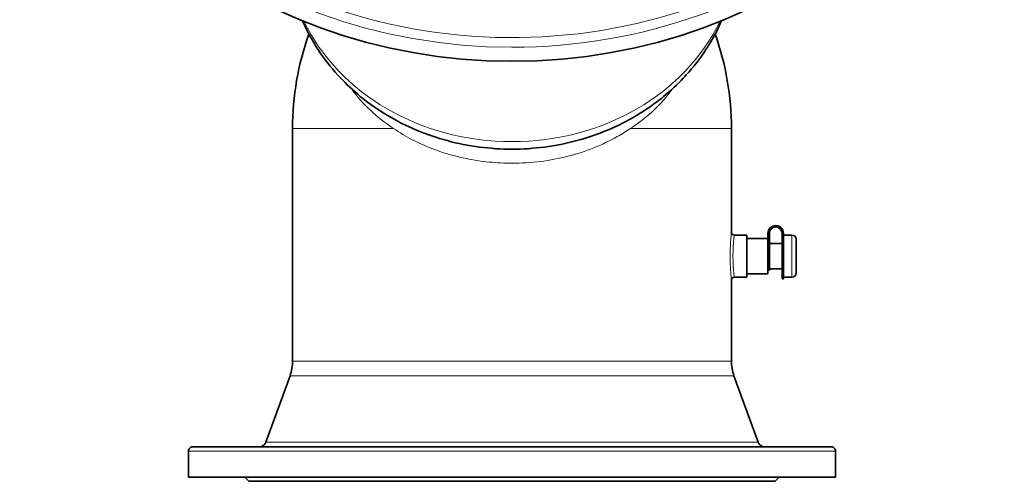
# Model space of a CAD drawing. Header units: inches. Extents: x 2797 to 3517, y 163 to 889.
# Tile 9 of 26: x 3070 to 3210, y 375 to 441. Entities that reach past the tile are written whole.
import ezdxf

# ---------------------------------------------------------------- set-up
doc = ezdxf.new("R2010")
doc.units = ezdxf.units.IN
doc.header["$MEASUREMENT"] = 0

msp = doc.modelspace()

# ---------------------------------------------------------------- linework, layer by layer
at = {"color": 7, "lineweight": 13}
for p, q in [((3108.38, 425.4), (3122.74, 425.4)), ((3170.78, 425.4), (3156.42, 425.4)), ((3139.58, 392.3), (3108.38, 392.3)), ((3170.78, 392.3), (3139.58, 392.3)), ((3139.58, 390.25), (3108.02, 390.25)), ((3171.14, 390.25), (3139.58, 390.25)), ((3104.58, 380.8), (3108.87, 380.8)), ((3108.87, 380.8), (3139.58, 380.8)), ((3139.58, 380.8), (3156.36, 380.8)), ((3156.36, 380.8), (3174.58, 380.8)), ((3093.58, 379.54), (3099.21, 379.54)), ((3099.21, 379.54), (3139.58, 379.54)), ((3139.58, 379.54), (3161.64, 379.54)), ((3161.64, 379.54), (3185.58, 379.54))]:
    msp.add_line(p, q, dxfattribs=at)
at = {"color": 7, "lineweight": 35}
for p, q in [((3108.38, 392.3), (3108.38, 425.4)), ((3170.78, 410.64), (3170.78, 425.4)), ((3170.78, 392.3), (3170.78, 403.84)), ((3108.02, 390.25), (3104.58, 380.8)), ((3171.14, 390.25), (3174.58, 380.8)), ((3118.15, 380.14), (3122.37, 380.14)), ((3122.37, 380.14), (3126.8, 380.14)), ((3126.8, 380.14), (3131.37, 380.14)), ((3131.37, 380.14), (3136, 380.14)), ((3136, 380.14), (3140.62, 380.14)), ((3140.62, 380.14), (3145.15, 380.14)), ((3145.15, 380.14), (3149.55, 380.14)), ((3149.55, 380.14), (3153.74, 380.14)), ((3161.35, 380.14), (3166.44, 380.14)), ((3093.58, 375.84), (3139.58, 375.84)), ((3139.58, 375.24), (3102.18, 375.24)), ((3139.58, 375.84), (3185.58, 375.84)), ((3176.98, 375.24), (3139.58, 375.24))]:
    msp.add_line(p, q, dxfattribs=at)
at = {"color": 7, "lineweight": 35, "ltscale": 0.225}
for p, q in [((3171.18, 410.24), (3172.98, 410.24)), ((3176.18, 409.04), (3177.98, 409.04)), ((3176.18, 405.44), (3177.98, 405.44)), ((3171.18, 404.24), (3172.98, 404.24))]:
    msp.add_line(p, q, dxfattribs=at)
at = {"color": 7, "lineweight": 35, "ltscale": 0.375}
for p, q in [((3172.98, 407.24), (3172.98, 410.24)), ((3177.98, 407.24), (3177.98, 410.24)), ((3172.98, 409.74), (3175.98, 409.74)), ((3172.98, 404.24), (3172.98, 407.24)), ((3177.98, 404.24), (3177.98, 407.24)), ((3172.98, 404.74), (3175.98, 404.74))]:
    msp.add_line(p, q, dxfattribs=at)
at = {"color": 7, "lineweight": 35, "ltscale": 0.107217}
for p, q in [((3175.98, 410.5), (3175.98, 409.64)), ((3176.18, 409.64), (3176.18, 410.5))]:
    msp.add_line(p, q, dxfattribs=at)
at = {"color": 7, "lineweight": 13, "ltscale": 0.048575}
msp.add_line((3177.4, 411.34), (3177.79, 411.34), dxfattribs=at)
at = {"color": 7, "lineweight": 35, "ltscale": 0.091927}
for p, q in [((3177.98, 409.77), (3177.98, 410.5)), ((3178.18, 409.77), (3178.18, 410.5))]:
    msp.add_line(p, q, dxfattribs=at)
at = {"color": 7, "lineweight": 35, "ltscale": 0.15}
for p, q in [((3178.18, 410.24), (3179.38, 410.24)), ((3176.18, 409.64), (3176.18, 408.44)), ((3176.18, 407.24), (3176.18, 408.44)), ((3178.18, 404.24), (3179.38, 404.24))]:
    msp.add_line(p, q, dxfattribs=at)
at = {"color": 7, "lineweight": 13, "ltscale": 0.375}
for p, q in [((3179.38, 410.24), (3179.38, 407.24)), ((3179.38, 407.24), (3179.38, 404.24))]:
    msp.add_line(p, q, dxfattribs=at)
at = {"color": 7, "lineweight": 35, "ltscale": 0.3125}
for p, q in [((3175.98, 409.74), (3175.98, 407.24)), ((3175.98, 407.24), (3175.98, 404.74))]:
    msp.add_line(p, q, dxfattribs=at)
at = {"color": 7, "lineweight": 35, "ltscale": 0.027538}
msp.add_line((3175.98, 409.64), (3175.98, 409.42), dxfattribs=at)
at = {"color": 7, "lineweight": 13, "ltscale": 0.025}
for p, q in [((3175.98, 409.64), (3176.18, 409.64)), ((3178.18, 409.77), (3177.98, 409.77)), ((3176.18, 408.44), (3175.98, 408.44))]:
    msp.add_line(p, q, dxfattribs=at)
at = {"color": 7, "lineweight": 35, "ltscale": 0.315291}
for p, q in [((3177.98, 409.77), (3177.98, 407.24)), ((3178.18, 409.77), (3178.18, 407.24))]:
    msp.add_line(p, q, dxfattribs=at)
at = {"color": 7, "lineweight": 35, "ltscale": 0.012001}
for p, q in [((3179.98, 409.64), (3179.98, 409.55)), ((3179.98, 404.94), (3179.98, 404.84))]:
    msp.add_line(p, q, dxfattribs=at)
at = {"color": 7, "lineweight": 35, "ltscale": 0.018337}
for p, q in [((3179.98, 409.55), (3179.98, 409.4)), ((3179.98, 405.09), (3179.98, 404.94))]:
    msp.add_line(p, q, dxfattribs=at)
at = {"color": 7, "lineweight": 35, "ltscale": 0.029663}
for p, q in [((3179.98, 409.4), (3179.98, 409.16)), ((3179.98, 405.32), (3179.98, 405.09))]:
    msp.add_line(p, q, dxfattribs=at)
at = {"color": 7, "lineweight": 35, "ltscale": 0.04274}
for p, q in [((3179.98, 409.16), (3179.98, 408.82)), ((3179.98, 405.67), (3179.98, 405.32))]:
    msp.add_line(p, q, dxfattribs=at)
at = {"color": 7, "lineweight": 35, "ltscale": 0.056085}
for p, q in [((3179.98, 408.82), (3179.98, 408.37)), ((3179.98, 406.12), (3179.98, 405.67))]:
    msp.add_line(p, q, dxfattribs=at)
at = {"color": 7, "lineweight": 35, "ltscale": 0.067331}
for p, q in [((3179.98, 408.37), (3179.98, 407.84)), ((3179.98, 406.65), (3179.98, 406.12))]:
    msp.add_line(p, q, dxfattribs=at)
at = {"color": 7, "lineweight": 35, "ltscale": 0.073843}
for p, q in [((3179.98, 407.84), (3179.98, 407.24)), ((3179.98, 407.24), (3179.98, 406.65))]:
    msp.add_line(p, q, dxfattribs=at)
at = {"color": 7, "lineweight": 35, "ltscale": 0.25}
msp.add_line((3176.18, 405.24), (3176.18, 407.24), dxfattribs=at)
at = {"color": 7, "lineweight": 35, "ltscale": 0.4}
for p, q in [((3177.98, 407.24), (3177.98, 404.04)), ((3178.18, 407.24), (3178.18, 404.04))]:
    msp.add_line(p, q, dxfattribs=at)
at = {"color": 7, "lineweight": 35, "ltscale": 0.025}
for p, q in [((3175.98, 405.24), (3176.18, 405.24)), ((3178.18, 404.04), (3177.98, 404.04))]:
    msp.add_line(p, q, dxfattribs=at)
at = {"color": 7, "lineweight": 35, "ltscale": 0.4625}
for p, q in [((3093.58, 375.84), (3093.58, 379.54)), ((3185.58, 375.84), (3185.58, 379.54))]:
    msp.add_line(p, q, dxfattribs=at)
at = {"color": 7, "lineweight": 35, "ltscale": 0.001474}
msp.add_line((3094.18, 380.14), (3094.19, 380.14), dxfattribs=at)
at = {"color": 7, "lineweight": 35, "ltscale": 0.041428}
msp.add_line((3094.19, 380.14), (3094.53, 380.14), dxfattribs=at)
at = {"color": 7, "lineweight": 35, "ltscale": 0.095425}
msp.add_line((3094.53, 380.14), (3095.29, 380.14), dxfattribs=at)
at = {"color": 7, "lineweight": 35, "ltscale": 0.144459}
msp.add_line((3095.29, 380.14), (3096.45, 380.14), dxfattribs=at)
at = {"color": 7, "lineweight": 35, "ltscale": 0.187605}
msp.add_line((3096.45, 380.14), (3097.95, 380.14), dxfattribs=at)
at = {"color": 7, "lineweight": 35, "ltscale": 0.224326}
msp.add_line((3097.95, 380.14), (3099.74, 380.14), dxfattribs=at)
at = {"color": 7, "lineweight": 35, "ltscale": 0.264617}
msp.add_line((3099.74, 380.14), (3101.86, 380.14), dxfattribs=at)
at = {"color": 7, "lineweight": 35, "ltscale": 0.313601}
msp.add_line((3101.86, 380.14), (3104.37, 380.14), dxfattribs=at)
at = {"color": 7, "lineweight": 35, "ltscale": 0.362659}
msp.add_line((3104.37, 380.14), (3107.27, 380.14), dxfattribs=at)
at = {"color": 7, "lineweight": 35, "ltscale": 0.410285}
msp.add_line((3107.27, 380.14), (3110.55, 380.14), dxfattribs=at)
at = {"color": 7, "lineweight": 35, "ltscale": 0.454834}
msp.add_line((3110.55, 380.14), (3114.19, 380.14), dxfattribs=at)
at = {"color": 7, "lineweight": 35, "ltscale": 0.494624}
msp.add_line((3114.19, 380.14), (3118.15, 380.14), dxfattribs=at)
at = {"color": 7, "lineweight": 35, "ltscale": 0.493141}
msp.add_line((3153.74, 380.14), (3157.68, 380.14), dxfattribs=at)
at = {"color": 7, "lineweight": 35, "ltscale": 0.458508}
msp.add_line((3157.68, 380.14), (3161.35, 380.14), dxfattribs=at)
at = {"color": 7, "lineweight": 35, "ltscale": 0.324855}
msp.add_line((3166.44, 380.14), (3169.04, 380.14), dxfattribs=at)
at = {"color": 7, "lineweight": 35, "ltscale": 0.32377}
msp.add_line((3169.04, 380.14), (3171.63, 380.14), dxfattribs=at)
at = {"color": 7, "lineweight": 35, "ltscale": 0.317322}
msp.add_line((3171.63, 380.14), (3174.17, 380.14), dxfattribs=at)
at = {"color": 7, "lineweight": 35, "ltscale": 0.304269}
msp.add_line((3174.17, 380.14), (3176.61, 380.14), dxfattribs=at)
at = {"color": 7, "lineweight": 35, "ltscale": 0.283362}
msp.add_line((3176.61, 380.14), (3178.87, 380.14), dxfattribs=at)
at = {"color": 7, "lineweight": 35, "ltscale": 0.253418}
msp.add_line((3178.87, 380.14), (3180.9, 380.14), dxfattribs=at)
at = {"color": 7, "lineweight": 35, "ltscale": 0.213483}
msp.add_line((3180.9, 380.14), (3182.61, 380.14), dxfattribs=at)
at = {"color": 7, "lineweight": 35, "ltscale": 0.163004}
msp.add_line((3182.61, 380.14), (3183.91, 380.14), dxfattribs=at)
at = {"color": 7, "lineweight": 35, "ltscale": 0.102039}
msp.add_line((3183.91, 380.14), (3184.73, 380.14), dxfattribs=at)
at = {"color": 7, "lineweight": 35, "ltscale": 0.031702}
msp.add_line((3184.73, 380.14), (3184.98, 380.14), dxfattribs=at)
at = {"color": 7, "lineweight": 35, "ltscale": 0.106066}
for p, q in [((3102.18, 375.24), (3101.58, 375.84)), ((3176.98, 375.24), (3177.58, 375.84))]:
    msp.add_line(p, q, dxfattribs=at)
at = {"color": 7, "lineweight": 35}
for points in [[(3109.79, 440.71), (3109.95, 440.35), (3110.11, 439.99), (3110.36, 439.48), (3110.62, 438.98), (3110.88, 438.48), (3111.16, 437.98), (3111.45, 437.5), (3111.75, 437.01), (3112.05, 436.54), (3112.37, 436.07), (3112.7, 435.6), (3113.03, 435.14), (3113.38, 434.69), (3113.73, 434.25), (3114.09, 433.81), (3114.46, 433.38), (3114.84, 432.95), (3115.25, 432.52), (3115.52, 432.24), (3115.8, 431.96), (3116.16, 431.6), (3116.53, 431.25), (3116.89, 430.91), (3117.26, 430.59), (3117.66, 430.25), (3118.06, 429.91), (3118.33, 429.7), (3118.6, 429.48), (3119.05, 429.14), (3119.51, 428.8), (3119.98, 428.47), (3120.45, 428.14), (3120.93, 427.83), (3121.42, 427.52), (3121.91, 427.22), (3122.4, 426.93), (3122.9, 426.65), (3123.41, 426.38), (3123.92, 426.12), (3124.44, 425.86), (3124.96, 425.62), (3125.49, 425.38), (3126.02, 425.15), (3126.55, 424.93), (3127.09, 424.72), (3127.63, 424.52), (3128.18, 424.33), (3128.73, 424.15), (3129.28, 423.98), (3129.84, 423.81), (3130.39, 423.66), (3130.95, 423.51), (3131.52, 423.37), (3132.08, 423.25), (3132.65, 423.13), (3133.22, 423.02), (3133.79, 422.92), (3134.37, 422.83), (3134.94, 422.75), (3135.52, 422.68), (3136.1, 422.62), (3136.68, 422.57), (3137.26, 422.52), (3137.84, 422.49), (3138.42, 422.47), (3139, 422.45), (3139.58, 422.45)], [(3139.58, 422.45), (3140.17, 422.45), (3140.75, 422.47), (3141.33, 422.49), (3141.91, 422.52), (3142.49, 422.57), (3143.07, 422.62), (3143.65, 422.68), (3144.23, 422.75), (3144.81, 422.83), (3145.38, 422.92), (3145.96, 423.02), (3146.53, 423.13), (3147.1, 423.25), (3147.67, 423.38), (3148.23, 423.52), (3148.79, 423.66), (3149.35, 423.82), (3149.91, 423.98), (3150.46, 424.16), (3151.01, 424.34), (3151.56, 424.53), (3152.1, 424.73), (3152.64, 424.95), (3153.18, 425.17), (3153.71, 425.39), (3154.24, 425.63), (3154.76, 425.88), (3155.28, 426.14), (3155.79, 426.4), (3156.3, 426.67), (3156.8, 426.96), (3157.3, 427.25), (3157.79, 427.55), (3158.27, 427.85), (3158.76, 428.17), (3159.23, 428.49), (3159.7, 428.83), (3160.16, 429.17), (3160.61, 429.52), (3160.87, 429.72), (3161.12, 429.92), (3161.51, 430.25), (3161.9, 430.58), (3162.25, 430.9), (3162.61, 431.22), (3162.96, 431.56), (3163.31, 431.9), (3163.62, 432.21), (3163.92, 432.52), (3164.15, 432.76), (3164.37, 433.01), (3164.75, 433.43), (3165.12, 433.86), (3165.48, 434.3), (3165.84, 434.75), (3166.18, 435.2), (3166.51, 435.66), (3166.84, 436.13), (3167.16, 436.6), (3167.46, 437.08), (3167.76, 437.57), (3168.05, 438.06), (3168.32, 438.55), (3168.59, 439.05), (3168.84, 439.56), (3169.09, 440.07), (3169.23, 440.39), (3169.37, 440.71)]]:
    msp.add_lwpolyline(points, dxfattribs=at)
at = {"color": 7, "lineweight": 13}
msp.add_lwpolyline([(3125.41, 423.8), (3125.76, 423.62), (3126.12, 423.45), (3126.48, 423.28), (3126.84, 423.11), (3127.21, 422.95), (3127.58, 422.79), (3127.95, 422.64), (3128.33, 422.49), (3128.71, 422.35), (3129.09, 422.21), (3129.47, 422.08), (3129.86, 421.95), (3130.25, 421.83), (3130.65, 421.71), (3131.04, 421.6), (3131.44, 421.49), (3131.84, 421.39), (3132.24, 421.29), (3132.65, 421.2), (3133.05, 421.12), (3133.46, 421.03), (3133.87, 420.96), (3134.28, 420.89), (3134.7, 420.82), (3135.11, 420.76), (3135.53, 420.71), (3135.93, 420.66), (3136.33, 420.62), (3136.74, 420.58), (3137.14, 420.54), (3137.55, 420.52), (3137.96, 420.49), (3138.36, 420.48), (3138.77, 420.46), (3139.18, 420.46), (3139.58, 420.45)], dxfattribs=at)
at = {"color": 7, "lineweight": 35}
for centre, radius, start, end in [((3148.38, 425.4), 40, 160.3993, 180), ((3130.78, 425.4), 40, 0, 19.6004), ((3177.08, 410.5), 1.1, 0, 180), ((3171.18, 410.64), 0.4, 180, 270), ((3177.08, 410.5), 0.9, 0, 180), ((3179.38, 409.64), 0.6, 0, 90), ((3179.38, 404.84), 0.6, 270, 0), ((3171.18, 403.84), 0.4, 90, 180), ((3102.38, 392.3), 6, 340, 0), ((3176.78, 392.3), 6, 180, 200), ((3103.64, 381.14), 1, 270, 340), ((3175.52, 381.14), 1, 200, 270), ((3094.18, 379.54), 0.6, 89.989, 179.9993), ((3184.98, 379.54), 0.6, 359.9999, 90.0097)]:
    msp.add_arc(centre, radius, start, end, dxfattribs=at)
at = {"color": 7, "lineweight": 13}
for centre, radius, start, end in [((3137.56, 447.18), 26.35, 235.7659, 242.5378), ((3140.95, 448.39), 27.72, 291.6981, 299.357), ((3141.72, 446.99), 26.12, 299.3882, 304.2531), ((3139.72, 452.06), 31.6, 277.0925, 284.312), ((3139.59, 453.07), 32.62, 269.9902, 277.1106), ((3202.61, 407.24), 32, 173.9015, 186.0985), ((3189.7, 407.96), 18.65, 172.9633, 173.6747), ((3195.85, 407.23), 24.85, 176.1237, 177.3195), ((3196.98, 407.14), 25.98, 175.0894, 176.0948), ((3194.7, 407.34), 23.7, 174.1857, 175.0937), ((3195.16, 407.3), 24.16, 173.5565, 174.2209), ((3195.94, 407.23), 24.94, 177.3428, 179.9748), ((3195.87, 407.25), 24.87, 180.0207, 182.6593), ((3195.94, 407.27), 24.94, 182.6838, 183.8752), ((3196.94, 407.35), 25.95, 183.9027, 184.9097), ((3194.47, 407.13), 23.46, 184.9042, 185.8212), ((3195.2, 407.19), 24.19, 185.7858, 186.4491), ((3190.54, 406.63), 19.51, 186.3384, 187.0187)]:
    msp.add_arc(centre, radius, start, end, dxfattribs=at)
for centre, major_axis, ratio, start_param, end_param in [((3139.58, 497.56), (70, 0), 0.866025, 3.141631, 4.712389), ((3139.58, 497.56), (-70, 0), 0.866025, 1.570796, 3.141593), ((3139.58, 498.06), (69, 0), 0.866024, 4.212384, 5.783183), ((3139.58, 451.23), (32, 0), 0.866025, 3.534874, 5.889906), ((3140.07, 440.37), (26.26, 0.57), 0.750108, 3.609879, 3.975899), ((3139.17, 440.34), (26.19, -0.5), 0.750768, 5.445847, 5.812424), ((3132.65, 453.62), (29.93, -22.37), 0.81876, 5.699663, 5.818569)]:
    msp.add_ellipse(centre, major_axis=major_axis, ratio=ratio, start_param=start_param, end_param=end_param, dxfattribs=at)
at = {"color": 7, "lineweight": 35}
for start_param, end_param in [(3.141597, 4.712389), (4.712389, 6.283185)]:
    msp.add_ellipse((3139.58, 495.56), major_axis=(70, 0), ratio=0.866025, start_param=start_param, end_param=end_param, dxfattribs=at)

doc.saveas('drawing.dxf')
